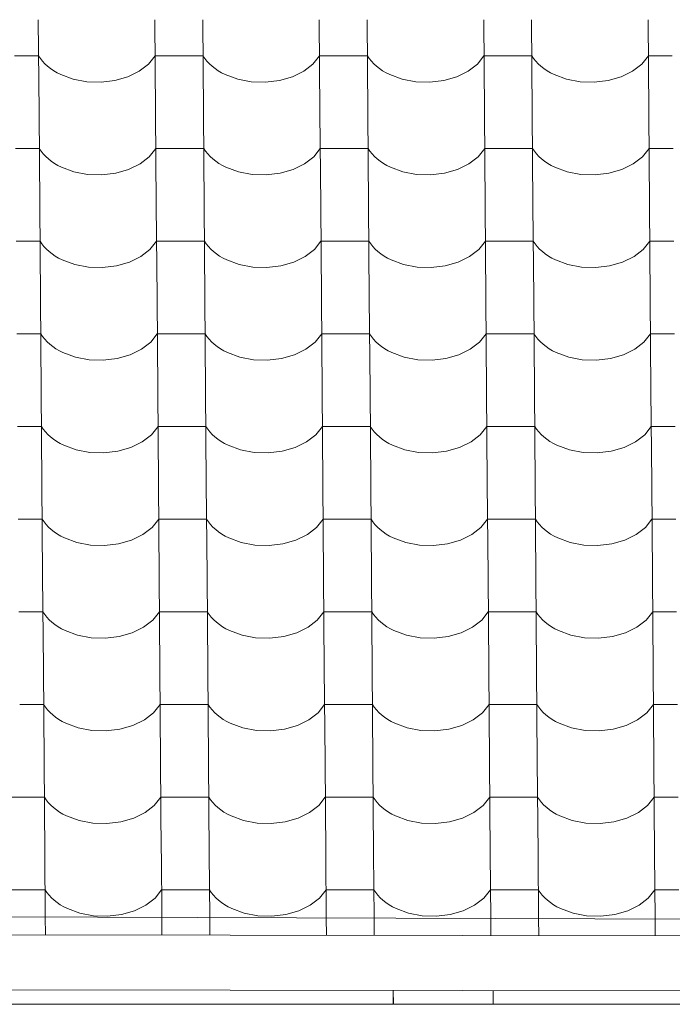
# Model space of a CAD drawing. Header units: millimetres. Extents: x -27785 to 104762, y -947 to 11132.
# Tile 87 of 146: x -8822 to -8167, y 6980 to 7968. Entities that reach past the tile are written whole.
import ezdxf

# ---------------------------------------------------------------- set-up
doc = ezdxf.new("R2010")
doc.units = ezdxf.units.MM
doc.header["$MEASUREMENT"] = 0
for name, color, linetype in [('POHLED JIŽNÍ_1_Bourané_Konstrukce - krov', 7, 'Continuous'), ('POHLED JIŽNÍ_1_Bourané_Konstrukce - střechy a skořepiny', 7, 'Continuous'), ('POHLED JIŽNÍ_1_Bourané_Výplně - Povrchové', 7, 'Continuous'), ('POHLED JIŽNÍ_1_Konstrukce - nosné', 7, 'Continuous')]:
    doc.layers.add(name, color=color, linetype=linetype)

# ---------------------------------------------------------------- blocks, each defined once
blk = doc.blocks.new('*X2', base_point=(-29303.7, -27473.93))
at = {"layer": 'POHLED JIŽNÍ_1_Bourané_Výplně - Povrchové', "color": 7, "linetype": 'Continuous', "lineweight": 13}
for p, q in [((-8803.21, 7968.19), (-8802.49, 7875.52)), ((-8686.25, 7968.19), (-8685.52, 7875.52)), ((-8638.21, 7968.19), (-8637.49, 7875.52)), ((-8521.25, 7968.19), (-8520.53, 7875.52)), ((-8473.22, 7968.19), (-8472.49, 7875.52)), ((-8356.25, 7968.19), (-8355.53, 7875.52)), ((-8308.22, 7968.19), (-8307.5, 7875.52)), ((-8191.26, 7968.19), (-8190.54, 7875.52)), ((-8802.93, 7932.04), (-8826.94, 7932.04)), ((-8802.93, 7932.04), (-8801.08, 7929.25)), ((-8801.08, 7929.25), (-8798.94, 7926.55)), ((-8798.94, 7926.55), (-8796.51, 7923.96)), ((-8692.57, 7923.65), (-8685.96, 7932.04)), ((-8661.95, 7932.04), (-8685.96, 7932.04)), ((-8637.93, 7932.04), (-8661.95, 7932.04)), ((-8637.93, 7932.04), (-8636.08, 7929.25)), ((-8636.08, 7929.25), (-8633.94, 7926.55)), ((-8633.94, 7926.55), (-8631.51, 7923.96)), ((-8527.57, 7923.65), (-8520.97, 7932.04)), ((-8496.95, 7932.04), (-8520.97, 7932.04)), ((-8472.93, 7932.04), (-8496.95, 7932.04)), ((-8472.93, 7932.04), (-8471.09, 7929.25)), ((-8471.09, 7929.25), (-8468.95, 7926.55)), ((-8468.95, 7926.55), (-8466.52, 7923.96)), ((-8362.58, 7923.65), (-8355.97, 7932.04)), ((-8331.96, 7932.04), (-8355.97, 7932.04)), ((-8307.94, 7932.04), (-8331.96, 7932.04)), ((-8307.94, 7932.04), (-8306.09, 7929.25)), ((-8306.09, 7929.25), (-8303.95, 7926.55)), ((-8303.95, 7926.55), (-8301.52, 7923.96)), ((-8197.58, 7923.65), (-8190.98, 7932.04)), ((-8166.96, 7932.04), (-8190.98, 7932.04)), ((-8796.51, 7923.96), (-8793.81, 7921.5)), ((-8793.81, 7921.5), (-8790.85, 7919.17)), ((-8790.85, 7919.17), (-8787.65, 7916.99)), ((-8787.65, 7916.99), (-8784.22, 7914.97)), ((-8713.25, 7910.89), (-8701.82, 7916.48)), ((-8701.82, 7916.48), (-8692.57, 7923.65)), ((-8631.51, 7923.96), (-8628.81, 7921.5)), ((-8628.81, 7921.5), (-8625.86, 7919.17)), ((-8625.86, 7919.17), (-8622.65, 7916.99)), ((-8622.65, 7916.99), (-8619.23, 7914.97)), ((-8548.26, 7910.89), (-8536.82, 7916.48)), ((-8536.82, 7916.48), (-8527.57, 7923.65)), ((-8466.52, 7923.96), (-8463.82, 7921.5)), ((-8463.82, 7921.5), (-8460.86, 7919.17)), ((-8460.86, 7919.17), (-8457.66, 7916.99)), ((-8457.66, 7916.99), (-8454.23, 7914.97)), ((-8383.26, 7910.89), (-8371.83, 7916.48)), ((-8371.83, 7916.48), (-8362.58, 7923.65)), ((-8301.52, 7923.96), (-8298.82, 7921.5)), ((-8298.82, 7921.5), (-8295.86, 7919.17)), ((-8295.86, 7919.17), (-8292.66, 7916.99)), ((-8292.66, 7916.99), (-8289.23, 7914.97)), ((-8218.27, 7910.89), (-8206.83, 7916.48)), ((-8206.83, 7916.48), (-8197.58, 7923.65)), ((-8784.22, 7914.97), (-8780.59, 7913.13)), ((-8780.59, 7913.13), (-8768.11, 7908.55)), ((-8768.11, 7908.55), (-8754.43, 7905.97)), ((-8754.43, 7905.97), (-8740.25, 7905.49)), ((-8740.25, 7905.49), (-8726.28, 7907.16)), ((-8726.28, 7907.16), (-8713.25, 7910.89)), ((-8619.23, 7914.97), (-8615.59, 7913.13)), ((-8615.59, 7913.13), (-8603.11, 7908.55)), ((-8603.11, 7908.55), (-8589.43, 7905.97)), ((-8589.43, 7905.97), (-8575.25, 7905.49)), ((-8575.25, 7905.49), (-8561.29, 7907.16)), ((-8561.29, 7907.16), (-8548.26, 7910.89)), ((-8454.23, 7914.97), (-8450.59, 7913.13)), ((-8450.59, 7913.13), (-8438.12, 7908.55)), ((-8438.12, 7908.55), (-8424.44, 7905.97)), ((-8424.44, 7905.97), (-8410.25, 7905.49)), ((-8410.25, 7905.49), (-8396.29, 7907.16)), ((-8396.29, 7907.16), (-8383.26, 7910.89)), ((-8289.23, 7914.97), (-8285.6, 7913.13)), ((-8285.6, 7913.13), (-8273.12, 7908.55)), ((-8273.12, 7908.55), (-8259.44, 7905.97)), ((-8259.44, 7905.97), (-8245.26, 7905.49)), ((-8245.26, 7905.49), (-8231.3, 7907.16)), ((-8231.3, 7907.16), (-8218.27, 7910.89)), ((-8802.48, 7875.19), (-8801.76, 7782.51)), ((-8685.52, 7875.19), (-8684.8, 7782.51)), ((-8637.49, 7875.19), (-8636.77, 7782.51)), ((-8520.53, 7875.19), (-8519.8, 7782.51)), ((-8472.49, 7875.19), (-8471.77, 7782.51)), ((-8355.53, 7875.19), (-8354.81, 7782.51)), ((-8307.5, 7875.19), (-8306.77, 7782.51)), ((-8190.53, 7875.19), (-8189.81, 7782.51)), ((-8802.2, 7839.03), (-8826.22, 7839.03)), ((-8802.2, 7839.03), (-8800.36, 7836.24)), ((-8691.84, 7830.64), (-8685.24, 7839.03)), ((-8661.22, 7839.03), (-8685.24, 7839.03)), ((-8637.21, 7839.03), (-8661.22, 7839.03)), ((-8637.21, 7839.03), (-8635.36, 7836.24)), ((-8526.85, 7830.64), (-8520.24, 7839.03)), ((-8496.23, 7839.03), (-8520.24, 7839.03)), ((-8472.21, 7839.03), (-8496.23, 7839.03)), ((-8472.21, 7839.03), (-8470.36, 7836.24)), ((-8361.85, 7830.64), (-8355.25, 7839.03)), ((-8331.23, 7839.03), (-8355.25, 7839.03)), ((-8307.21, 7839.03), (-8331.23, 7839.03)), ((-8307.21, 7839.03), (-8305.37, 7836.24)), ((-8196.86, 7830.64), (-8190.25, 7839.03)), ((-8166.24, 7839.03), (-8190.25, 7839.03)), ((-8800.36, 7836.24), (-8798.21, 7833.54)), ((-8798.21, 7833.54), (-8795.79, 7830.95)), ((-8795.79, 7830.95), (-8793.09, 7828.49)), ((-8793.09, 7828.49), (-8790.13, 7826.16)), ((-8701.1, 7823.47), (-8691.84, 7830.64)), ((-8635.36, 7836.24), (-8633.22, 7833.54)), ((-8633.22, 7833.54), (-8630.79, 7830.95)), ((-8630.79, 7830.95), (-8628.09, 7828.49)), ((-8628.09, 7828.49), (-8625.13, 7826.16)), ((-8536.1, 7823.47), (-8526.85, 7830.64)), ((-8470.36, 7836.24), (-8468.22, 7833.54)), ((-8468.22, 7833.54), (-8465.79, 7830.95)), ((-8465.79, 7830.95), (-8463.09, 7828.49)), ((-8463.09, 7828.49), (-8460.14, 7826.16)), ((-8371.11, 7823.47), (-8361.85, 7830.64)), ((-8305.37, 7836.24), (-8303.23, 7833.54)), ((-8303.23, 7833.54), (-8300.8, 7830.95)), ((-8300.8, 7830.95), (-8298.1, 7828.49)), ((-8298.1, 7828.49), (-8295.14, 7826.16)), ((-8206.11, 7823.47), (-8196.86, 7830.64)), ((-8790.13, 7826.16), (-8786.93, 7823.98)), ((-8786.93, 7823.98), (-8783.5, 7821.96)), ((-8783.5, 7821.96), (-8779.86, 7820.12)), ((-8779.86, 7820.12), (-8767.38, 7815.54)), ((-8725.56, 7814.16), (-8712.53, 7817.88)), ((-8712.53, 7817.88), (-8701.1, 7823.47)), ((-8625.13, 7826.16), (-8621.93, 7823.98)), ((-8621.93, 7823.98), (-8618.5, 7821.96)), ((-8618.5, 7821.96), (-8614.87, 7820.12)), ((-8614.87, 7820.12), (-8602.39, 7815.54)), ((-8560.56, 7814.16), (-8547.53, 7817.88)), ((-8547.53, 7817.88), (-8536.1, 7823.47)), ((-8460.14, 7826.16), (-8456.93, 7823.98)), ((-8456.93, 7823.98), (-8453.51, 7821.96)), ((-8453.51, 7821.96), (-8449.87, 7820.12)), ((-8449.87, 7820.12), (-8437.39, 7815.54)), ((-8395.57, 7814.16), (-8382.54, 7817.88)), ((-8382.54, 7817.88), (-8371.11, 7823.47)), ((-8295.14, 7826.16), (-8291.94, 7823.98)), ((-8291.94, 7823.98), (-8288.51, 7821.96)), ((-8288.51, 7821.96), (-8284.88, 7820.12)), ((-8284.88, 7820.12), (-8272.4, 7815.54)), ((-8230.57, 7814.16), (-8217.54, 7817.88)), ((-8217.54, 7817.88), (-8206.11, 7823.47)), ((-8767.38, 7815.54), (-8753.7, 7812.96)), ((-8753.7, 7812.96), (-8739.52, 7812.49)), ((-8739.52, 7812.49), (-8725.56, 7814.16)), ((-8602.39, 7815.54), (-8588.71, 7812.96)), ((-8588.71, 7812.96), (-8574.53, 7812.49)), ((-8574.53, 7812.49), (-8560.56, 7814.16)), ((-8437.39, 7815.54), (-8423.71, 7812.96)), ((-8423.71, 7812.96), (-8409.53, 7812.49)), ((-8409.53, 7812.49), (-8395.57, 7814.16)), ((-8272.4, 7815.54), (-8258.72, 7812.96)), ((-8258.72, 7812.96), (-8244.53, 7812.49)), ((-8244.53, 7812.49), (-8230.57, 7814.16)), ((-8801.76, 7782.18), (-8801.04, 7689.5)), ((-8684.8, 7782.18), (-8684.08, 7689.5)), ((-8636.76, 7782.18), (-8636.04, 7689.5)), ((-8519.8, 7782.18), (-8519.08, 7689.5)), ((-8471.77, 7782.18), (-8471.05, 7689.5)), ((-8354.81, 7782.18), (-8354.09, 7689.5)), ((-8306.77, 7782.18), (-8306.05, 7689.5)), ((-8189.81, 7782.18), (-8189.09, 7689.5)), ((-8801.48, 7746.02), (-8825.5, 7746.02)), ((-8801.48, 7746.02), (-8799.63, 7743.23)), ((-8799.63, 7743.23), (-8797.49, 7740.53)), ((-8797.49, 7740.53), (-8795.06, 7737.94)), ((-8795.06, 7737.94), (-8792.36, 7735.48)), ((-8700.37, 7730.46), (-8691.12, 7737.63)), ((-8691.12, 7737.63), (-8684.52, 7746.02)), ((-8660.5, 7746.02), (-8684.52, 7746.02)), ((-8636.48, 7746.02), (-8660.5, 7746.02)), ((-8636.48, 7746.02), (-8634.64, 7743.23)), ((-8634.64, 7743.23), (-8632.49, 7740.53)), ((-8632.49, 7740.53), (-8630.07, 7737.94)), ((-8630.07, 7737.94), (-8627.37, 7735.48)), ((-8535.38, 7730.46), (-8526.12, 7737.63)), ((-8526.12, 7737.63), (-8519.52, 7746.02)), ((-8495.5, 7746.02), (-8519.52, 7746.02)), ((-8471.49, 7746.02), (-8495.5, 7746.02)), ((-8471.49, 7746.02), (-8469.64, 7743.23)), ((-8469.64, 7743.23), (-8467.5, 7740.53)), ((-8467.5, 7740.53), (-8465.07, 7737.94)), ((-8465.07, 7737.94), (-8462.37, 7735.48)), ((-8370.38, 7730.46), (-8361.13, 7737.63)), ((-8361.13, 7737.63), (-8354.53, 7746.02)), ((-8330.51, 7746.02), (-8354.53, 7746.02)), ((-8306.49, 7746.02), (-8330.51, 7746.02)), ((-8306.49, 7746.02), (-8304.65, 7743.23)), ((-8304.65, 7743.23), (-8302.5, 7740.53)), ((-8302.5, 7740.53), (-8300.08, 7737.94)), ((-8300.08, 7737.94), (-8297.38, 7735.48)), ((-8205.39, 7730.46), (-8196.13, 7737.63)), ((-8196.13, 7737.63), (-8189.53, 7746.02)), ((-8165.51, 7746.02), (-8189.53, 7746.02)), ((-8792.36, 7735.48), (-8789.4, 7733.15)), ((-8789.4, 7733.15), (-8786.2, 7730.97)), ((-8786.2, 7730.97), (-8782.78, 7728.96)), ((-8782.78, 7728.96), (-8779.14, 7727.11)), ((-8711.81, 7724.87), (-8700.37, 7730.46)), ((-8627.37, 7735.48), (-8624.41, 7733.15)), ((-8624.41, 7733.15), (-8621.21, 7730.97)), ((-8621.21, 7730.97), (-8617.78, 7728.96)), ((-8617.78, 7728.96), (-8614.14, 7727.11)), ((-8546.81, 7724.87), (-8535.38, 7730.46)), ((-8462.37, 7735.48), (-8459.41, 7733.15)), ((-8459.41, 7733.15), (-8456.21, 7730.97)), ((-8456.21, 7730.97), (-8452.78, 7728.96)), ((-8452.78, 7728.96), (-8449.15, 7727.11)), ((-8381.82, 7724.87), (-8370.38, 7730.46)), ((-8297.38, 7735.48), (-8294.42, 7733.15)), ((-8294.42, 7733.15), (-8291.21, 7730.97)), ((-8291.21, 7730.97), (-8287.79, 7728.96)), ((-8287.79, 7728.96), (-8284.15, 7727.11)), ((-8216.82, 7724.87), (-8205.39, 7730.46)), ((-8779.14, 7727.11), (-8766.66, 7722.54)), ((-8766.66, 7722.54), (-8752.98, 7719.95)), ((-8752.98, 7719.95), (-8738.8, 7719.48)), ((-8738.8, 7719.48), (-8724.84, 7721.15)), ((-8724.84, 7721.15), (-8711.81, 7724.87)), ((-8614.14, 7727.11), (-8601.66, 7722.54)), ((-8601.66, 7722.54), (-8587.99, 7719.95)), ((-8587.99, 7719.95), (-8573.8, 7719.48)), ((-8573.8, 7719.48), (-8559.84, 7721.15)), ((-8559.84, 7721.15), (-8546.81, 7724.87)), ((-8449.15, 7727.11), (-8436.67, 7722.54)), ((-8436.67, 7722.54), (-8422.99, 7719.95)), ((-8422.99, 7719.95), (-8408.81, 7719.48)), ((-8408.81, 7719.48), (-8394.84, 7721.15)), ((-8394.84, 7721.15), (-8381.82, 7724.87)), ((-8284.15, 7727.11), (-8271.67, 7722.54)), ((-8271.67, 7722.54), (-8257.99, 7719.95)), ((-8257.99, 7719.95), (-8243.81, 7719.48)), ((-8243.81, 7719.48), (-8229.85, 7721.15)), ((-8229.85, 7721.15), (-8216.82, 7724.87)), ((-8801.04, 7689.17), (-8800.32, 7596.49)), ((-8684.07, 7689.17), (-8683.35, 7596.49)), ((-8636.04, 7689.17), (-8635.32, 7596.49)), ((-8519.08, 7689.17), (-8518.36, 7596.49)), ((-8471.04, 7689.17), (-8470.32, 7596.49)), ((-8354.08, 7689.17), (-8353.36, 7596.49)), ((-8306.05, 7689.17), (-8305.33, 7596.49)), ((-8189.09, 7689.17), (-8188.37, 7596.49)), ((-8800.76, 7653.01), (-8824.77, 7653.01)), ((-8800.76, 7653.01), (-8798.91, 7650.22)), ((-8798.91, 7650.22), (-8796.77, 7647.52)), ((-8690.4, 7644.62), (-8683.79, 7653.01)), ((-8659.78, 7653.01), (-8683.79, 7653.01)), ((-8635.76, 7653.01), (-8659.78, 7653.01)), ((-8635.76, 7653.01), (-8633.91, 7650.22)), ((-8633.91, 7650.22), (-8631.77, 7647.52)), ((-8525.4, 7644.62), (-8518.8, 7653.01)), ((-8494.78, 7653.01), (-8518.8, 7653.01)), ((-8470.76, 7653.01), (-8494.78, 7653.01)), ((-8470.76, 7653.01), (-8468.92, 7650.22)), ((-8468.92, 7650.22), (-8466.78, 7647.52)), ((-8360.4, 7644.62), (-8353.8, 7653.01)), ((-8329.78, 7653.01), (-8353.8, 7653.01)), ((-8305.77, 7653.01), (-8329.78, 7653.01)), ((-8305.77, 7653.01), (-8303.92, 7650.22)), ((-8303.92, 7650.22), (-8301.78, 7647.52)), ((-8195.41, 7644.62), (-8188.81, 7653.01)), ((-8164.79, 7653.01), (-8188.81, 7653.01)), ((-8796.77, 7647.52), (-8794.34, 7644.93)), ((-8794.34, 7644.93), (-8791.64, 7642.47)), ((-8791.64, 7642.47), (-8788.68, 7640.14)), ((-8788.68, 7640.14), (-8785.48, 7637.96)), ((-8699.65, 7637.45), (-8690.4, 7644.62)), ((-8631.77, 7647.52), (-8629.34, 7644.93)), ((-8629.34, 7644.93), (-8626.64, 7642.47)), ((-8626.64, 7642.47), (-8623.68, 7640.14)), ((-8623.68, 7640.14), (-8620.48, 7637.96)), ((-8534.65, 7637.45), (-8525.4, 7644.62)), ((-8466.78, 7647.52), (-8464.35, 7644.93)), ((-8464.35, 7644.93), (-8461.65, 7642.47)), ((-8461.65, 7642.47), (-8458.69, 7640.14)), ((-8458.69, 7640.14), (-8455.49, 7637.96)), ((-8369.66, 7637.45), (-8360.4, 7644.62)), ((-8301.78, 7647.52), (-8299.35, 7644.93)), ((-8299.35, 7644.93), (-8296.65, 7642.47)), ((-8296.65, 7642.47), (-8293.69, 7640.14)), ((-8293.69, 7640.14), (-8290.49, 7637.96)), ((-8204.66, 7637.45), (-8195.41, 7644.62)), ((-8785.48, 7637.96), (-8782.05, 7635.95)), ((-8782.05, 7635.95), (-8778.42, 7634.1)), ((-8778.42, 7634.1), (-8765.94, 7629.53)), ((-8765.94, 7629.53), (-8752.26, 7626.94)), ((-8724.11, 7628.14), (-8711.08, 7631.86)), ((-8711.08, 7631.86), (-8699.65, 7637.45)), ((-8620.48, 7637.96), (-8617.06, 7635.95)), ((-8617.06, 7635.95), (-8613.42, 7634.1)), ((-8613.42, 7634.1), (-8600.94, 7629.53)), ((-8600.94, 7629.53), (-8587.26, 7626.94)), ((-8559.12, 7628.14), (-8546.09, 7631.86)), ((-8546.09, 7631.86), (-8534.65, 7637.45)), ((-8455.49, 7637.96), (-8452.06, 7635.95)), ((-8452.06, 7635.95), (-8448.42, 7634.1)), ((-8448.42, 7634.1), (-8435.94, 7629.53)), ((-8435.94, 7629.53), (-8422.27, 7626.94)), ((-8394.12, 7628.14), (-8381.09, 7631.86)), ((-8381.09, 7631.86), (-8369.66, 7637.45)), ((-8290.49, 7637.96), (-8287.06, 7635.95)), ((-8287.06, 7635.95), (-8283.43, 7634.1)), ((-8283.43, 7634.1), (-8270.95, 7629.53)), ((-8270.95, 7629.53), (-8257.27, 7626.94)), ((-8229.13, 7628.14), (-8216.1, 7631.86)), ((-8216.1, 7631.86), (-8204.66, 7637.45)), ((-8752.26, 7626.94), (-8738.08, 7626.47)), ((-8738.08, 7626.47), (-8724.11, 7628.14)), ((-8587.26, 7626.94), (-8573.08, 7626.47)), ((-8573.08, 7626.47), (-8559.12, 7628.14)), ((-8422.27, 7626.94), (-8408.08, 7626.47)), ((-8408.08, 7626.47), (-8394.12, 7628.14)), ((-8257.27, 7626.94), (-8243.09, 7626.47)), ((-8243.09, 7626.47), (-8229.13, 7628.14)), ((-8800.31, 7596.16), (-8799.59, 7503.48)), ((-8683.35, 7596.16), (-8682.63, 7503.48)), ((-8635.32, 7596.16), (-8634.6, 7503.48)), ((-8518.36, 7596.16), (-8517.63, 7503.48)), ((-8470.32, 7596.16), (-8469.6, 7503.48)), ((-8353.36, 7596.16), (-8352.64, 7503.48)), ((-8305.32, 7596.16), (-8304.6, 7503.48)), ((-8188.36, 7596.16), (-8187.64, 7503.48)), ((-8800.03, 7560), (-8824.05, 7560)), ((-8800.03, 7560), (-8798.19, 7557.21)), ((-8689.67, 7551.62), (-8683.07, 7560)), ((-8659.05, 7560), (-8683.07, 7560)), ((-8635.04, 7560), (-8659.05, 7560)), ((-8635.04, 7560), (-8633.19, 7557.21)), ((-8524.68, 7551.62), (-8518.07, 7560)), ((-8494.06, 7560), (-8518.07, 7560)), ((-8470.04, 7560), (-8494.06, 7560)), ((-8470.04, 7560), (-8468.19, 7557.21)), ((-8359.68, 7551.62), (-8353.08, 7560)), ((-8329.06, 7560), (-8353.08, 7560)), ((-8305.04, 7560), (-8329.06, 7560)), ((-8305.04, 7560), (-8303.2, 7557.21)), ((-8194.68, 7551.62), (-8188.08, 7560)), ((-8164.06, 7560), (-8188.08, 7560)), ((-8798.19, 7557.21), (-8796.04, 7554.51)), ((-8796.04, 7554.51), (-8793.62, 7551.93)), ((-8793.62, 7551.93), (-8790.92, 7549.46)), ((-8698.93, 7544.44), (-8689.67, 7551.62)), ((-8633.19, 7557.21), (-8631.05, 7554.51)), ((-8631.05, 7554.51), (-8628.62, 7551.93)), ((-8628.62, 7551.93), (-8625.92, 7549.46)), ((-8533.93, 7544.44), (-8524.68, 7551.62)), ((-8468.19, 7557.21), (-8466.05, 7554.51)), ((-8466.05, 7554.51), (-8463.62, 7551.93)), ((-8463.62, 7551.93), (-8460.92, 7549.46)), ((-8368.93, 7544.44), (-8359.68, 7551.62)), ((-8303.2, 7557.21), (-8301.06, 7554.51)), ((-8301.06, 7554.51), (-8298.63, 7551.93)), ((-8298.63, 7551.93), (-8295.93, 7549.46)), ((-8203.94, 7544.44), (-8194.68, 7551.62)), ((-8790.92, 7549.46), (-8787.96, 7547.13)), ((-8787.96, 7547.13), (-8784.76, 7544.96)), ((-8784.76, 7544.96), (-8781.33, 7542.94)), ((-8781.33, 7542.94), (-8777.69, 7541.09)), ((-8777.69, 7541.09), (-8765.21, 7536.52)), ((-8710.36, 7538.85), (-8698.93, 7544.44)), ((-8625.92, 7549.46), (-8622.96, 7547.13)), ((-8622.96, 7547.13), (-8619.76, 7544.96)), ((-8619.76, 7544.96), (-8616.33, 7542.94)), ((-8616.33, 7542.94), (-8612.7, 7541.09)), ((-8612.7, 7541.09), (-8600.22, 7536.52)), ((-8545.36, 7538.85), (-8533.93, 7544.44)), ((-8460.92, 7549.46), (-8457.97, 7547.13)), ((-8457.97, 7547.13), (-8454.76, 7544.96)), ((-8454.76, 7544.96), (-8451.34, 7542.94)), ((-8451.34, 7542.94), (-8447.7, 7541.09)), ((-8447.7, 7541.09), (-8435.22, 7536.52)), ((-8380.37, 7538.85), (-8368.93, 7544.44)), ((-8295.93, 7549.46), (-8292.97, 7547.13)), ((-8292.97, 7547.13), (-8289.77, 7544.96)), ((-8289.77, 7544.96), (-8286.34, 7542.94)), ((-8286.34, 7542.94), (-8282.7, 7541.09)), ((-8282.7, 7541.09), (-8270.23, 7536.52)), ((-8215.37, 7538.85), (-8203.94, 7544.44)), ((-8765.21, 7536.52), (-8751.53, 7533.93)), ((-8751.53, 7533.93), (-8737.35, 7533.46)), ((-8737.35, 7533.46), (-8723.39, 7535.13)), ((-8723.39, 7535.13), (-8710.36, 7538.85)), ((-8600.22, 7536.52), (-8586.54, 7533.93)), ((-8586.54, 7533.93), (-8572.36, 7533.46)), ((-8572.36, 7533.46), (-8558.39, 7535.13)), ((-8558.39, 7535.13), (-8545.36, 7538.85)), ((-8435.22, 7536.52), (-8421.54, 7533.93)), ((-8421.54, 7533.93), (-8407.36, 7533.46)), ((-8407.36, 7533.46), (-8393.4, 7535.13)), ((-8393.4, 7535.13), (-8380.37, 7538.85)), ((-8270.23, 7536.52), (-8256.55, 7533.93)), ((-8256.55, 7533.93), (-8242.36, 7533.46)), ((-8242.36, 7533.46), (-8228.4, 7535.13)), ((-8228.4, 7535.13), (-8215.37, 7538.85)), ((-8799.59, 7503.15), (-8798.87, 7410.47)), ((-8682.63, 7503.15), (-8681.91, 7410.47)), ((-8634.59, 7503.15), (-8633.87, 7410.47)), ((-8517.63, 7503.15), (-8516.91, 7410.47)), ((-8469.6, 7503.15), (-8468.88, 7410.47)), ((-8352.64, 7503.15), (-8351.91, 7410.47)), ((-8304.6, 7503.15), (-8303.88, 7410.47)), ((-8187.64, 7503.15), (-8186.92, 7410.47)), ((-8799.31, 7466.99), (-8823.32, 7466.99)), ((-8799.31, 7466.99), (-8797.46, 7464.2)), ((-8797.46, 7464.2), (-8795.32, 7461.5)), ((-8795.32, 7461.5), (-8792.89, 7458.92)), ((-8688.95, 7458.61), (-8682.35, 7466.99)), ((-8658.33, 7466.99), (-8682.35, 7466.99)), ((-8634.31, 7466.99), (-8658.33, 7466.99)), ((-8634.31, 7466.99), (-8632.47, 7464.2)), ((-8632.47, 7464.2), (-8630.32, 7461.5)), ((-8630.32, 7461.5), (-8627.9, 7458.92)), ((-8523.95, 7458.61), (-8517.35, 7466.99)), ((-8493.33, 7466.99), (-8517.35, 7466.99)), ((-8469.32, 7466.99), (-8493.33, 7466.99)), ((-8469.32, 7466.99), (-8467.47, 7464.2)), ((-8467.47, 7464.2), (-8465.33, 7461.5)), ((-8465.33, 7461.5), (-8462.9, 7458.92)), ((-8358.96, 7458.61), (-8352.35, 7466.99)), ((-8328.34, 7466.99), (-8352.35, 7466.99)), ((-8304.32, 7466.99), (-8328.34, 7466.99)), ((-8304.32, 7466.99), (-8302.47, 7464.2)), ((-8302.47, 7464.2), (-8300.33, 7461.5)), ((-8300.33, 7461.5), (-8297.9, 7458.92)), ((-8193.96, 7458.61), (-8187.36, 7466.99)), ((-8163.34, 7466.99), (-8187.36, 7466.99)), ((-8792.89, 7458.92), (-8790.19, 7456.45)), ((-8790.19, 7456.45), (-8787.23, 7454.13)), ((-8787.23, 7454.13), (-8784.03, 7451.95)), ((-8784.03, 7451.95), (-8780.6, 7449.93)), ((-8709.64, 7445.84), (-8698.2, 7451.43)), ((-8698.2, 7451.43), (-8688.95, 7458.61)), ((-8627.9, 7458.92), (-8625.2, 7456.45)), ((-8625.2, 7456.45), (-8622.24, 7454.13)), ((-8622.24, 7454.13), (-8619.04, 7451.95)), ((-8619.04, 7451.95), (-8615.61, 7449.93)), ((-8544.64, 7445.84), (-8533.21, 7451.43)), ((-8533.21, 7451.43), (-8523.95, 7458.61)), ((-8462.9, 7458.92), (-8460.2, 7456.45)), ((-8460.2, 7456.45), (-8457.24, 7454.13)), ((-8457.24, 7454.13), (-8454.04, 7451.95)), ((-8454.04, 7451.95), (-8450.61, 7449.93)), ((-8379.64, 7445.84), (-8368.21, 7451.43)), ((-8368.21, 7451.43), (-8358.96, 7458.61)), ((-8297.9, 7458.92), (-8295.2, 7456.45)), ((-8295.2, 7456.45), (-8292.25, 7454.13)), ((-8292.25, 7454.13), (-8289.04, 7451.95)), ((-8289.04, 7451.95), (-8285.62, 7449.93)), ((-8214.65, 7445.84), (-8203.21, 7451.43)), ((-8203.21, 7451.43), (-8193.96, 7458.61)), ((-8780.6, 7449.93), (-8776.97, 7448.08)), ((-8776.97, 7448.08), (-8764.49, 7443.51)), ((-8764.49, 7443.51), (-8750.81, 7440.92)), ((-8736.63, 7440.45), (-8722.67, 7442.12)), ((-8722.67, 7442.12), (-8709.64, 7445.84)), ((-8615.61, 7449.93), (-8611.97, 7448.08)), ((-8611.97, 7448.08), (-8599.49, 7443.51)), ((-8599.49, 7443.51), (-8585.81, 7440.92)), ((-8571.63, 7440.45), (-8557.67, 7442.12)), ((-8557.67, 7442.12), (-8544.64, 7445.84)), ((-8450.61, 7449.93), (-8446.98, 7448.08)), ((-8446.98, 7448.08), (-8434.5, 7443.51)), ((-8434.5, 7443.51), (-8420.82, 7440.92)), ((-8406.64, 7440.45), (-8392.67, 7442.12)), ((-8392.67, 7442.12), (-8379.64, 7445.84)), ((-8285.62, 7449.93), (-8281.98, 7448.08)), ((-8281.98, 7448.08), (-8269.5, 7443.51)), ((-8269.5, 7443.51), (-8255.82, 7440.92)), ((-8241.64, 7440.45), (-8227.68, 7442.12)), ((-8227.68, 7442.12), (-8214.65, 7445.84)), ((-8750.81, 7440.92), (-8736.63, 7440.45)), ((-8585.81, 7440.92), (-8571.63, 7440.45)), ((-8420.82, 7440.92), (-8406.64, 7440.45)), ((-8255.82, 7440.92), (-8241.64, 7440.45)), ((-8798.87, 7410.14), (-8798.14, 7317.46)), ((-8681.9, 7410.14), (-8681.18, 7317.46)), ((-8633.87, 7410.14), (-8633.15, 7317.46)), ((-8516.91, 7410.14), (-8516.19, 7317.46)), ((-8468.87, 7410.14), (-8468.15, 7317.46)), ((-8351.91, 7410.14), (-8351.19, 7317.46)), ((-8303.88, 7410.14), (-8303.16, 7317.46)), ((-8186.92, 7410.14), (-8186.19, 7317.46)), ((-8798.58, 7373.98), (-8822.6, 7373.98)), ((-8798.58, 7373.98), (-8796.74, 7371.19)), ((-8688.23, 7365.6), (-8681.62, 7373.98)), ((-8657.61, 7373.98), (-8681.62, 7373.98)), ((-8633.59, 7373.98), (-8657.61, 7373.98)), ((-8633.59, 7373.98), (-8631.74, 7371.19)), ((-8523.23, 7365.6), (-8516.63, 7373.98)), ((-8492.61, 7373.98), (-8516.63, 7373.98)), ((-8468.59, 7373.98), (-8492.61, 7373.98)), ((-8468.59, 7373.98), (-8466.75, 7371.19)), ((-8358.23, 7365.6), (-8351.63, 7373.98)), ((-8327.61, 7373.98), (-8351.63, 7373.98)), ((-8303.6, 7373.98), (-8327.61, 7373.98)), ((-8303.6, 7373.98), (-8301.75, 7371.19)), ((-8193.24, 7365.6), (-8186.63, 7373.98)), ((-8162.62, 7373.98), (-8186.63, 7373.98)), ((-8796.74, 7371.19), (-8794.6, 7368.49)), ((-8794.6, 7368.49), (-8792.17, 7365.91)), ((-8792.17, 7365.91), (-8789.47, 7363.44)), ((-8789.47, 7363.44), (-8786.51, 7361.12)), ((-8697.48, 7358.43), (-8688.23, 7365.6)), ((-8631.74, 7371.19), (-8629.6, 7368.49)), ((-8629.6, 7368.49), (-8627.17, 7365.91)), ((-8627.17, 7365.91), (-8624.47, 7363.44)), ((-8624.47, 7363.44), (-8621.51, 7361.12)), ((-8532.48, 7358.43), (-8523.23, 7365.6)), ((-8466.75, 7371.19), (-8464.6, 7368.49)), ((-8464.6, 7368.49), (-8462.18, 7365.91)), ((-8462.18, 7365.91), (-8459.48, 7363.44)), ((-8459.48, 7363.44), (-8456.52, 7361.12)), ((-8367.49, 7358.43), (-8358.23, 7365.6)), ((-8301.75, 7371.19), (-8299.61, 7368.49)), ((-8299.61, 7368.49), (-8297.18, 7365.91)), ((-8297.18, 7365.91), (-8294.48, 7363.44)), ((-8294.48, 7363.44), (-8291.52, 7361.12)), ((-8202.49, 7358.43), (-8193.24, 7365.6)), ((-8786.51, 7361.12), (-8783.31, 7358.94)), ((-8783.31, 7358.94), (-8779.88, 7356.92)), ((-8779.88, 7356.92), (-8776.24, 7355.07)), ((-8776.24, 7355.07), (-8763.77, 7350.5)), ((-8721.94, 7349.11), (-8708.91, 7352.83)), ((-8708.91, 7352.83), (-8697.48, 7358.43)), ((-8621.51, 7361.12), (-8618.31, 7358.94)), ((-8618.31, 7358.94), (-8614.88, 7356.92)), ((-8614.88, 7356.92), (-8611.25, 7355.07)), ((-8611.25, 7355.07), (-8598.77, 7350.5)), ((-8556.95, 7349.11), (-8543.92, 7352.83)), ((-8543.92, 7352.83), (-8532.48, 7358.43)), ((-8456.52, 7361.12), (-8453.32, 7358.94)), ((-8453.32, 7358.94), (-8449.89, 7356.92)), ((-8449.89, 7356.92), (-8446.25, 7355.07)), ((-8446.25, 7355.07), (-8433.77, 7350.5)), ((-8391.95, 7349.11), (-8378.92, 7352.83)), ((-8378.92, 7352.83), (-8367.49, 7358.43)), ((-8291.52, 7361.12), (-8288.32, 7358.94)), ((-8288.32, 7358.94), (-8284.89, 7356.92)), ((-8284.89, 7356.92), (-8281.26, 7355.07)), ((-8281.26, 7355.07), (-8268.78, 7350.5)), ((-8226.95, 7349.11), (-8213.92, 7352.83)), ((-8213.92, 7352.83), (-8202.49, 7358.43)), ((-8763.77, 7350.5), (-8750.09, 7347.91)), ((-8750.09, 7347.91), (-8735.9, 7347.44)), ((-8735.9, 7347.44), (-8721.94, 7349.11)), ((-8598.77, 7350.5), (-8585.09, 7347.91)), ((-8585.09, 7347.91), (-8570.91, 7347.44)), ((-8570.91, 7347.44), (-8556.95, 7349.11)), ((-8433.77, 7350.5), (-8420.09, 7347.91)), ((-8420.09, 7347.91), (-8405.91, 7347.44)), ((-8405.91, 7347.44), (-8391.95, 7349.11)), ((-8268.78, 7350.5), (-8255.1, 7347.91)), ((-8255.1, 7347.91), (-8240.92, 7347.44)), ((-8240.92, 7347.44), (-8226.95, 7349.11)), ((-8798.14, 7317.13), (-8797.42, 7224.46)), ((-8681.18, 7317.13), (-8680.46, 7224.46)), ((-8633.15, 7317.13), (-8632.42, 7224.46)), ((-8516.18, 7317.13), (-8515.46, 7224.46)), ((-8468.15, 7317.13), (-8467.43, 7224.46)), ((-8351.19, 7317.13), (-8350.47, 7224.46)), ((-8303.15, 7317.13), (-8302.43, 7224.46)), ((-8186.19, 7317.13), (-8185.47, 7224.46)), ((-8797.86, 7280.97), (-8821.88, 7280.97)), ((-8797.86, 7280.97), (-8796.01, 7278.18)), ((-8796.01, 7278.18), (-8793.87, 7275.48)), ((-8793.87, 7275.48), (-8791.44, 7272.9)), ((-8687.5, 7272.59), (-8680.9, 7280.97)), ((-8656.88, 7280.97), (-8680.9, 7280.97)), ((-8632.86, 7280.97), (-8656.88, 7280.97)), ((-8632.86, 7280.97), (-8631.02, 7278.18)), ((-8631.02, 7278.18), (-8628.88, 7275.48)), ((-8628.88, 7275.48), (-8626.45, 7272.9)), ((-8522.51, 7272.59), (-8515.9, 7280.97)), ((-8491.89, 7280.97), (-8515.9, 7280.97)), ((-8467.87, 7280.97), (-8491.89, 7280.97)), ((-8467.87, 7280.97), (-8466.02, 7278.18)), ((-8466.02, 7278.18), (-8463.88, 7275.48)), ((-8463.88, 7275.48), (-8461.45, 7272.9)), ((-8357.51, 7272.59), (-8350.91, 7280.97)), ((-8326.89, 7280.97), (-8350.91, 7280.97)), ((-8302.87, 7280.97), (-8326.89, 7280.97)), ((-8302.87, 7280.97), (-8301.03, 7278.18)), ((-8301.03, 7278.18), (-8298.88, 7275.48)), ((-8298.88, 7275.48), (-8296.46, 7272.9)), ((-8192.51, 7272.59), (-8185.91, 7280.97)), ((-8161.89, 7280.97), (-8185.91, 7280.97)), ((-8791.44, 7272.9), (-8788.74, 7270.43)), ((-8788.74, 7270.43), (-8785.79, 7268.11)), ((-8785.79, 7268.11), (-8782.58, 7265.93)), ((-8782.58, 7265.93), (-8779.16, 7263.91)), ((-8779.16, 7263.91), (-8775.52, 7262.06)), ((-8708.19, 7259.83), (-8696.76, 7265.42)), ((-8696.76, 7265.42), (-8687.5, 7272.59)), ((-8626.45, 7272.9), (-8623.75, 7270.43)), ((-8623.75, 7270.43), (-8620.79, 7268.11)), ((-8620.79, 7268.11), (-8617.59, 7265.93)), ((-8617.59, 7265.93), (-8614.16, 7263.91)), ((-8614.16, 7263.91), (-8610.53, 7262.06)), ((-8543.19, 7259.83), (-8531.76, 7265.42)), ((-8531.76, 7265.42), (-8522.51, 7272.59)), ((-8461.45, 7272.9), (-8458.75, 7270.43)), ((-8458.75, 7270.43), (-8455.79, 7268.11)), ((-8455.79, 7268.11), (-8452.59, 7265.93)), ((-8452.59, 7265.93), (-8449.16, 7263.91)), ((-8449.16, 7263.91), (-8445.53, 7262.06)), ((-8378.2, 7259.83), (-8366.76, 7265.42)), ((-8366.76, 7265.42), (-8357.51, 7272.59)), ((-8296.46, 7272.9), (-8293.76, 7270.43)), ((-8293.76, 7270.43), (-8290.8, 7268.11)), ((-8290.8, 7268.11), (-8287.6, 7265.93)), ((-8287.6, 7265.93), (-8284.17, 7263.91)), ((-8284.17, 7263.91), (-8280.53, 7262.06)), ((-8213.2, 7259.83), (-8201.77, 7265.42)), ((-8201.77, 7265.42), (-8192.51, 7272.59)), ((-8775.52, 7262.06), (-8763.04, 7257.49)), ((-8763.04, 7257.49), (-8749.36, 7254.9)), ((-8749.36, 7254.9), (-8735.18, 7254.43)), ((-8735.18, 7254.43), (-8721.22, 7256.1)), ((-8721.22, 7256.1), (-8708.19, 7259.83)), ((-8610.53, 7262.06), (-8598.05, 7257.49)), ((-8598.05, 7257.49), (-8584.37, 7254.9)), ((-8584.37, 7254.9), (-8570.18, 7254.43)), ((-8570.18, 7254.43), (-8556.22, 7256.1)), ((-8556.22, 7256.1), (-8543.19, 7259.83)), ((-8445.53, 7262.06), (-8433.05, 7257.49)), ((-8433.05, 7257.49), (-8419.37, 7254.9)), ((-8419.37, 7254.9), (-8405.19, 7254.43)), ((-8405.19, 7254.43), (-8391.23, 7256.1)), ((-8391.23, 7256.1), (-8378.2, 7259.83)), ((-8280.53, 7262.06), (-8268.05, 7257.49)), ((-8268.05, 7257.49), (-8254.37, 7254.9)), ((-8254.37, 7254.9), (-8240.19, 7254.43)), ((-8240.19, 7254.43), (-8226.23, 7256.1)), ((-8226.23, 7256.1), (-8213.2, 7259.83)), ((-8797.42, 7224.12), (-8796.7, 7131.45)), ((-8680.46, 7224.12), (-8679.74, 7131.45)), ((-8632.42, 7224.12), (-8631.7, 7131.45)), ((-8515.46, 7224.12), (-8514.74, 7131.45)), ((-8467.43, 7224.12), (-8466.71, 7131.45)), ((-8350.46, 7224.12), (-8349.74, 7131.45)), ((-8302.43, 7224.12), (-8301.71, 7131.45)), ((-8185.47, 7224.12), (-8184.75, 7131.45)), ((-8821.15, 7187.96), (-8845.17, 7187.96)), ((-8797.14, 7187.96), (-8821.15, 7187.96)), ((-8797.14, 7187.96), (-8795.29, 7185.17)), ((-8795.29, 7185.17), (-8793.15, 7182.48)), ((-8686.78, 7179.58), (-8680.18, 7187.96)), ((-8656.16, 7187.96), (-8680.18, 7187.96)), ((-8632.14, 7187.96), (-8656.16, 7187.96)), ((-8632.14, 7187.96), (-8630.3, 7185.17)), ((-8630.3, 7185.17), (-8628.15, 7182.48)), ((-8521.78, 7179.58), (-8515.18, 7187.96)), ((-8491.16, 7187.96), (-8515.18, 7187.96)), ((-8467.15, 7187.96), (-8491.16, 7187.96)), ((-8467.15, 7187.96), (-8465.3, 7185.17)), ((-8465.3, 7185.17), (-8463.16, 7182.48)), ((-8356.79, 7179.58), (-8350.18, 7187.96)), ((-8326.17, 7187.96), (-8350.18, 7187.96)), ((-8302.15, 7187.96), (-8326.17, 7187.96)), ((-8302.15, 7187.96), (-8300.3, 7185.17)), ((-8300.3, 7185.17), (-8298.16, 7182.48)), ((-8191.79, 7179.58), (-8185.19, 7187.96)), ((-8161.17, 7187.96), (-8185.19, 7187.96)), ((-8793.15, 7182.48), (-8790.72, 7179.89)), ((-8790.72, 7179.89), (-8788.02, 7177.42)), ((-8788.02, 7177.42), (-8785.06, 7175.1)), ((-8785.06, 7175.1), (-8781.86, 7172.92)), ((-8696.03, 7172.41), (-8686.78, 7179.58)), ((-8628.15, 7182.48), (-8625.73, 7179.89)), ((-8625.73, 7179.89), (-8623.03, 7177.42)), ((-8623.03, 7177.42), (-8620.07, 7175.1)), ((-8620.07, 7175.1), (-8616.86, 7172.92)), ((-8531.04, 7172.41), (-8521.78, 7179.58)), ((-8463.16, 7182.48), (-8460.73, 7179.89)), ((-8460.73, 7179.89), (-8458.03, 7177.42)), ((-8458.03, 7177.42), (-8455.07, 7175.1)), ((-8455.07, 7175.1), (-8451.87, 7172.92)), ((-8366.04, 7172.41), (-8356.79, 7179.58)), ((-8298.16, 7182.48), (-8295.73, 7179.89)), ((-8295.73, 7179.89), (-8293.03, 7177.42)), ((-8293.03, 7177.42), (-8290.07, 7175.1)), ((-8290.07, 7175.1), (-8286.87, 7172.92)), ((-8201.04, 7172.41), (-8191.79, 7179.58)), ((-8781.86, 7172.92), (-8778.43, 7170.9)), ((-8778.43, 7170.9), (-8774.8, 7169.05)), ((-8774.8, 7169.05), (-8762.32, 7164.48)), ((-8762.32, 7164.48), (-8748.64, 7161.89)), ((-8720.5, 7163.09), (-8707.47, 7166.82)), ((-8707.47, 7166.82), (-8696.03, 7172.41)), ((-8616.86, 7172.92), (-8613.44, 7170.9)), ((-8613.44, 7170.9), (-8609.8, 7169.05)), ((-8609.8, 7169.05), (-8597.32, 7164.48)), ((-8597.32, 7164.48), (-8583.64, 7161.89)), ((-8555.5, 7163.09), (-8542.47, 7166.82)), ((-8542.47, 7166.82), (-8531.04, 7172.41)), ((-8451.87, 7172.92), (-8448.44, 7170.9)), ((-8448.44, 7170.9), (-8444.81, 7169.05)), ((-8444.81, 7169.05), (-8432.33, 7164.48)), ((-8432.33, 7164.48), (-8418.65, 7161.89)), ((-8390.5, 7163.09), (-8377.47, 7166.82)), ((-8377.47, 7166.82), (-8366.04, 7172.41)), ((-8286.87, 7172.92), (-8283.45, 7170.9)), ((-8283.45, 7170.9), (-8279.81, 7169.05)), ((-8279.81, 7169.05), (-8267.33, 7164.48)), ((-8267.33, 7164.48), (-8253.65, 7161.89)), ((-8225.51, 7163.09), (-8212.48, 7166.82)), ((-8212.48, 7166.82), (-8201.04, 7172.41)), ((-8748.64, 7161.89), (-8734.46, 7161.42)), ((-8734.46, 7161.42), (-8720.5, 7163.09)), ((-8583.64, 7161.89), (-8569.46, 7161.42)), ((-8569.46, 7161.42), (-8555.5, 7163.09)), ((-8418.65, 7161.89), (-8404.47, 7161.42)), ((-8404.47, 7161.42), (-8390.5, 7163.09)), ((-8253.65, 7161.89), (-8239.47, 7161.42)), ((-8239.47, 7161.42), (-8225.51, 7163.09)), ((-8796.69, 7131.11), (-8796.2, 7067.78)), ((-8679.73, 7131.11), (-8679.24, 7067.38)), ((-8631.7, 7131.11), (-8631.2, 7067.22)), ((-8514.74, 7131.11), (-8514.24, 7066.82)), ((-8466.7, 7131.11), (-8466.2, 7066.66)), ((-8349.74, 7131.11), (-8349.24, 7066.26)), ((-8301.71, 7131.11), (-8301.2, 7066.1)), ((-8184.74, 7131.11), (-8184.24, 7065.7)), ((-8820.43, 7094.96), (-8844.45, 7094.96)), ((-8796.41, 7094.96), (-8820.43, 7094.96)), ((-8796.41, 7094.96), (-8794.57, 7092.16)), ((-8794.57, 7092.16), (-8792.43, 7089.47)), ((-8792.43, 7089.47), (-8790, 7086.88)), ((-8790, 7086.88), (-8787.3, 7084.42)), ((-8695.31, 7079.4), (-8686.05, 7086.57)), ((-8686.05, 7086.57), (-8679.45, 7094.96)), ((-8655.43, 7094.96), (-8679.45, 7094.96)), ((-8631.42, 7094.96), (-8655.43, 7094.96)), ((-8631.42, 7094.96), (-8629.57, 7092.16)), ((-8629.57, 7092.16), (-8627.43, 7089.47)), ((-8627.43, 7089.47), (-8625, 7086.88)), ((-8625, 7086.88), (-8622.3, 7084.42)), ((-8530.31, 7079.4), (-8521.06, 7086.57)), ((-8521.06, 7086.57), (-8514.46, 7094.96)), ((-8490.44, 7094.96), (-8514.46, 7094.96)), ((-8466.42, 7094.96), (-8490.44, 7094.96)), ((-8466.42, 7094.96), (-8464.58, 7092.16)), ((-8464.58, 7092.16), (-8462.43, 7089.47)), ((-8462.43, 7089.47), (-8460.01, 7086.88)), ((-8460.01, 7086.88), (-8457.31, 7084.42)), ((-8365.32, 7079.4), (-8356.06, 7086.57)), ((-8356.06, 7086.57), (-8349.46, 7094.96)), ((-8325.44, 7094.96), (-8349.46, 7094.96)), ((-8301.43, 7094.96), (-8325.44, 7094.96)), ((-8301.43, 7094.96), (-8299.58, 7092.16)), ((-8299.58, 7092.16), (-8297.44, 7089.47)), ((-8297.44, 7089.47), (-8295.01, 7086.88)), ((-8295.01, 7086.88), (-8292.31, 7084.42)), ((-8200.32, 7079.4), (-8191.07, 7086.57)), ((-8191.07, 7086.57), (-8184.46, 7094.96)), ((-8160.45, 7094.96), (-8184.46, 7094.96)), ((-8787.3, 7084.42), (-8784.34, 7082.09)), ((-8784.34, 7082.09), (-8781.14, 7079.91)), ((-8781.14, 7079.91), (-8777.71, 7077.89)), ((-8777.71, 7077.89), (-8774.07, 7076.04)), ((-8774.07, 7076.04), (-8761.59, 7071.47)), ((-8706.74, 7073.81), (-8695.31, 7079.4)), ((-8622.3, 7084.42), (-8619.34, 7082.09)), ((-8619.34, 7082.09), (-8616.14, 7079.91)), ((-8616.14, 7079.91), (-8612.71, 7077.89)), ((-8612.71, 7077.89), (-8609.08, 7076.04)), ((-8609.08, 7076.04), (-8596.6, 7071.47)), ((-8541.75, 7073.81), (-8530.31, 7079.4)), ((-8457.31, 7084.42), (-8454.35, 7082.09)), ((-8454.35, 7082.09), (-8451.15, 7079.91)), ((-8451.15, 7079.91), (-8447.72, 7077.89)), ((-8447.72, 7077.89), (-8444.08, 7076.04)), ((-8444.08, 7076.04), (-8431.6, 7071.47)), ((-8376.75, 7073.81), (-8365.32, 7079.4)), ((-8292.31, 7084.42), (-8289.35, 7082.09)), ((-8289.35, 7082.09), (-8286.15, 7079.91)), ((-8286.15, 7079.91), (-8282.72, 7077.89)), ((-8282.72, 7077.89), (-8279.09, 7076.04)), ((-8279.09, 7076.04), (-8266.61, 7071.47)), ((-8211.75, 7073.81), (-8200.32, 7079.4)), ((-8761.59, 7071.47), (-8747.92, 7068.88)), ((-8747.92, 7068.88), (-8733.73, 7068.41)), ((-8733.73, 7068.41), (-8719.77, 7070.08)), ((-8719.77, 7070.08), (-8706.74, 7073.81)), ((-8596.6, 7071.47), (-8582.92, 7068.88)), ((-8582.92, 7068.88), (-8568.74, 7068.41)), ((-8568.74, 7068.41), (-8554.78, 7070.08)), ((-8554.78, 7070.08), (-8541.75, 7073.81)), ((-8431.6, 7071.47), (-8417.92, 7068.88)), ((-8417.92, 7068.88), (-8403.74, 7068.41)), ((-8403.74, 7068.41), (-8389.78, 7070.08)), ((-8389.78, 7070.08), (-8376.75, 7073.81)), ((-8266.61, 7071.47), (-8252.93, 7068.88)), ((-8252.93, 7068.88), (-8238.75, 7068.41)), ((-8238.75, 7068.41), (-8224.78, 7070.08)), ((-8224.78, 7070.08), (-8211.75, 7073.81))]:
    blk.add_line(p, q, dxfattribs=at)
blk = doc.blocks.new('*X6', base_point=(-29303.7, -27473.93))
at = {"layer": 'POHLED JIŽNÍ_1_Bourané_Výplně - Povrchové', "color": 7, "linetype": 'Continuous', "lineweight": 13}
for p, q in [((-8796.2, 7067.78), (-8796.06, 7049.56)), ((-8679.24, 7067.38), (-8679.1, 7049.41)), ((-8631.2, 7067.22), (-8631.06, 7049.35)), ((-8514.24, 7066.82), (-8514.1, 7049.2)), ((-8466.2, 7066.66), (-8466.06, 7049.13)), ((-8349.24, 7066.26), (-8349.1, 7048.98)), ((-8301.2, 7066.1), (-8301.07, 7048.92)), ((-8184.24, 7065.7), (-8184.1, 7048.77))]:
    blk.add_line(p, q, dxfattribs=at)
blk = doc.blocks.new('*X9', base_point=(-29303.7, -27473.93))
at = {"layer": 'POHLED JIŽNÍ_1_Bourané_Konstrukce - střechy a skořepiny', "color": 7, "linetype": 'Continuous', "lineweight": 13}
for p, q in [((-8679.24, 7067.38), (-8679.1, 7049.41)), ((-8631.2, 7067.22), (-8631.06, 7049.35)), ((-8514.24, 7066.82), (-8514.1, 7049.2)), ((-8466.2, 7066.66), (-8466.06, 7049.13)), ((-8349.24, 7066.26), (-8349.1, 7048.98)), ((-8301.2, 7066.1), (-8301.07, 7048.92)), ((-8184.24, 7065.7), (-8184.1, 7048.77))]:
    blk.add_line(p, q, dxfattribs=at)

msp = doc.modelspace()

# ---------------------------------------------------------------- linework, layer by layer
at = {"layer": 'POHLED JIŽNÍ_1_Bourané_Konstrukce - krov', "color": 7, "linetype": 'Continuous', "lineweight": 13}
for p, q in [((-8447.19, 6980), (-8447.24, 6993.88)), ((-8447.24, 6993.88), (-8446.86, 6980)), ((-8346.86, 6980), (-8346.86, 6993.76)), ((-20478.36, 6980), (-339.44, 6980))]:
    msp.add_line(p, q, dxfattribs=at)
at = {"layer": 'POHLED JIŽNÍ_1_Bourané_Konstrukce - střechy a skořepiny', "color": 7, "linetype": 'Continuous', "lineweight": 13}
for p, q in [((-193.22, 7038.55), (-20534.39, 7107.66)), ((-20534.91, 7064.57), (-193.22, 7038.55)), ((-20535.25, 7009.34), (-4414.21, 6988.73))]:
    msp.add_line(p, q, dxfattribs=at)

# ---------------------------------------------------------------- block references
at = {"layer": 'POHLED JIŽNÍ_1_Konstrukce - nosné', "color": 9, "linetype": 'Continuous', "lineweight": 13}
for name in ['*X2', '*X6', '*X9']:
    msp.add_blockref(name, (-29303.7, -27473.93), dxfattribs=at)

doc.saveas('drawing.dxf')
